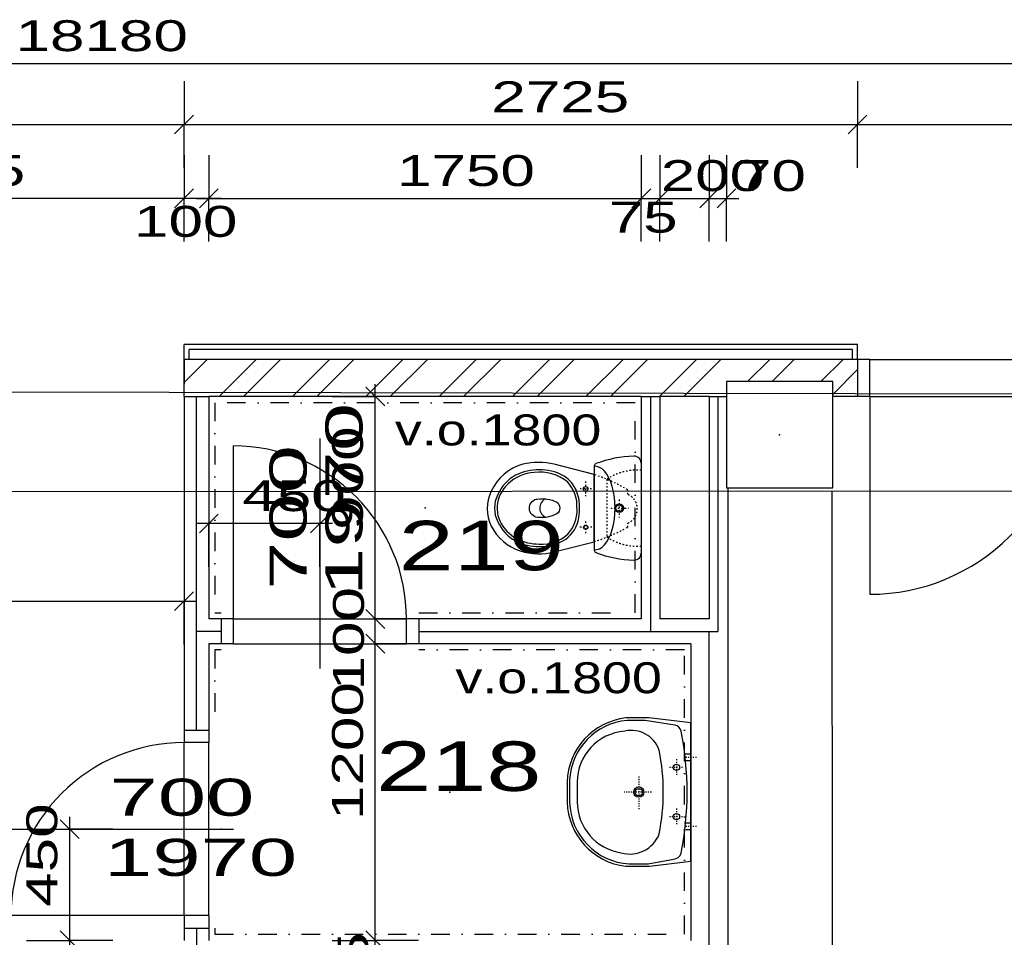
# Model space of a CAD drawing. Extents: x -196363 to 396902, y -489949 to -260582.
# Tile 233 of 256: x 267038 to 271022, y -382471 to -378760. Entities that reach past the tile are written whole.
import ezdxf

# ---------------------------------------------------------------- set-up
doc = ezdxf.new("R2010")
doc.units = 0
doc.header["$MEASUREMENT"] = 0
doc.linetypes.add('DASHED1', pattern=[1, 0.3, -0.4, 0.3])
doc.linetypes.add('DOTDASH', pattern=[1, 0.3, -0.2, 0, -0.2, 0.3])
for name, color, linetype in [('dvere', 1, 'Continuous'), ('koty', 1, 'Continuous'), ('navrh', 2, 'Continuous'), ('noszdiv', 1, 'Continuous'), ('obklady', 14, 'Continuous'), ('popdver', 6, 'Continuous'), ('srafy', 8, 'Continuous'), ('zarpred', 5, 'Continuous')]:
    doc.layers.add(name, color=color, linetype=linetype)
doc.styles.add('SPIRITTXTSTYLE1', font='ROMAN')
doc.styles.add('SPIRITTXTSTYLE2', font='txt')
doc.linetypes.add('CERCH2', pattern='A,0,-1,[17,dur+dsp vaclavov.shx,S=0.003401,R=0,X=-1,Y=0],0', length=1)
doc.linetypes.add('TEPIZL3', pattern='A,0,-1,[9,dur+dsp vaclavov.shx,S=0.005714,R=0,X=-1,Y=0],0', length=1)
doc.dimstyles.new('SPIRITSTYLE26', dxfattribs={"dimtxt": 125, "dimasz": 12.7, "dimexe": 175, "dimexo": -175, "dimgap": 50, "dimtad": 1, "dimdec": 3, "dimzin": 0, "dimdsep": 46, "dimlunit": 7, "dimtxsty": 'SPIRITTXTSTYLE1', "dimblk1": '_TICKMARKS26', "dimblk2": '_TICKMARKS26', "dimsah": 1, "dimcen": 0.09, "dimdle": 50, "dimclrd": 1, "dimclre": 1, "dimclrt": 1, "dimadec": 0, "dimazin": 0, "dimtfac": 1, "dimtdec": 4, "dimtofl": 0, "dimtmove": 1, "dimatfit": 0, "dimfxl": 0, "dimtolj": 1, "dimtzin": 0, "dimarcsym": 0})
doc.dimstyles.new('SPIRITSTYLE678', dxfattribs={"dimtxt": 125, "dimasz": 12.7, "dimexe": 175, "dimexo": 626.290649, "dimgap": 50, "dimtad": 1, "dimdec": 3, "dimzin": 0, "dimdsep": 46, "dimlunit": 7, "dimtxsty": 'SPIRITTXTSTYLE1', "dimblk1": '_TICKMARKS678', "dimblk2": '_TICKMARKS678', "dimsah": 1, "dimcen": 0.09, "dimdle": 50, "dimclrd": 1, "dimclre": 1, "dimclrt": 1, "dimadec": 0, "dimazin": 0, "dimtfac": 1, "dimtdec": 4, "dimtofl": 0, "dimtmove": 1, "dimatfit": 0, "dimfxl": 0, "dimtolj": 1, "dimtzin": 0, "dimarcsym": 0})
doc.dimstyles.new('SPIRITSTYLE679', dxfattribs={"dimtxt": 125, "dimasz": 12.7, "dimexe": 175, "dimexo": 776.135742, "dimgap": 50, "dimtad": 1, "dimdec": 3, "dimzin": 0, "dimdsep": 46, "dimlunit": 7, "dimtxsty": 'SPIRITTXTSTYLE1', "dimblk1": '_TICKMARKS679', "dimblk2": '_TICKMARKS679', "dimsah": 1, "dimcen": 0.09, "dimdle": 50, "dimclrd": 1, "dimclre": 1, "dimclrt": 1, "dimadec": 0, "dimazin": 0, "dimtfac": 1, "dimtdec": 4, "dimtofl": 0, "dimtmove": 1, "dimatfit": 0, "dimfxl": 0, "dimtolj": 1, "dimtzin": 0, "dimarcsym": 0})
doc.dimstyles.new('SPIRITSTYLE681', dxfattribs={"dimtxt": 125, "dimasz": 12.7, "dimexe": 175, "dimexo": 714.892944, "dimgap": 50, "dimtad": 1, "dimdec": 3, "dimzin": 0, "dimdsep": 46, "dimlunit": 7, "dimtxsty": 'SPIRITTXTSTYLE1', "dimblk1": '_TICKMARKS681', "dimblk2": '_TICKMARKS681', "dimsah": 1, "dimcen": 0.09, "dimdle": 50, "dimclrd": 1, "dimclre": 1, "dimclrt": 1, "dimadec": 0, "dimazin": 0, "dimtfac": 1, "dimtdec": 4, "dimtofl": 0, "dimtmove": 1, "dimatfit": 0, "dimfxl": 0, "dimtolj": 1, "dimtzin": 0, "dimarcsym": 0})
doc.dimstyles.new('SPIRITSTYLE683', dxfattribs={"dimtxt": 125, "dimasz": 12.7, "dimexe": 175, "dimexo": 251.888672, "dimgap": 50, "dimtad": 1, "dimdec": 3, "dimzin": 0, "dimdsep": 46, "dimlunit": 7, "dimtxsty": 'SPIRITTXTSTYLE1', "dimblk1": '_TICKMARKS683', "dimblk2": '_TICKMARKS683', "dimsah": 1, "dimcen": 0.09, "dimdle": 50, "dimclrd": 1, "dimclre": 1, "dimclrt": 1, "dimadec": 0, "dimazin": 0, "dimtfac": 1, "dimtdec": 4, "dimtofl": 0, "dimtmove": 1, "dimatfit": 0, "dimfxl": 0, "dimtolj": 1, "dimtzin": 0, "dimarcsym": 0})
doc.dimstyles.new('SPIRITSTYLE708', dxfattribs={"dimtxt": 125, "dimasz": 12.7, "dimexe": 175, "dimexo": -31.926563, "dimgap": 50, "dimtad": 1, "dimdec": 3, "dimzin": 0, "dimdsep": 46, "dimlunit": 7, "dimtxsty": 'SPIRITTXTSTYLE1', "dimblk1": '_TICKMARKS708', "dimblk2": '_TICKMARKS708', "dimsah": 1, "dimcen": 0.09, "dimdle": 50, "dimclrd": 1, "dimclre": 1, "dimclrt": 1, "dimadec": 0, "dimazin": 0, "dimtfac": 1, "dimtdec": 4, "dimtofl": 0, "dimtmove": 1, "dimatfit": 0, "dimfxl": 0, "dimtolj": 1, "dimtzin": 0, "dimarcsym": 0})
doc.dimstyles.new('SPIRITSTYLE709', dxfattribs={"dimtxt": 125, "dimasz": 12.7, "dimexe": 175, "dimexo": 169.388275, "dimgap": 50, "dimtad": 1, "dimdec": 3, "dimzin": 0, "dimdsep": 46, "dimlunit": 7, "dimtxsty": 'SPIRITTXTSTYLE1', "dimblk1": '_TICKMARKS709', "dimblk2": '_TICKMARKS709', "dimsah": 1, "dimcen": 0.09, "dimdle": 50, "dimclrd": 1, "dimclre": 1, "dimclrt": 1, "dimadec": 0, "dimazin": 0, "dimtfac": 1, "dimtdec": 4, "dimtofl": 0, "dimtmove": 1, "dimatfit": 0, "dimfxl": 0, "dimtolj": 1, "dimtzin": 0, "dimarcsym": 0})

# ---------------------------------------------------------------- blocks, each defined once
blk = doc.blocks.new('_TICKMARKS26')
at = {"color": 1, "linetype": 'Continuous'}
blk.add_line((-3, -3), (3, 3), dxfattribs=at)
blk = doc.blocks.new('*D1619')
at = {"color": 1, "linetype": 'Continuous', "ltscale": 300}
for p, q in [((268476.59375, -382658.59375, 1723.80005), (268476.59375, -382433.59375, 1723.80005)), ((268301.59375, -382483.59375, 1723.80005), (268476.59375, -382483.59375, 1723.80005)), ((268651.59375, -382483.59375, 1723.80005), (268476.59375, -382483.59375, 1723.80005)), ((268301.59375, -382608.59375, 1723.80005), (268476.59375, -382608.59375, 1723.80005)), ((268651.59375, -382608.59375, 1723.80005), (268476.59375, -382608.59375, 1723.80005))]:
    blk.add_line(p, q, dxfattribs=at)
at = {"color": 1, "linetype": 'Continuous', "ltscale": 300, "xscale": 12.69999980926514, "yscale": 12.69999980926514, "zscale": 12.69999980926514}
for p, rotation in [((268476.59375, -382483.59375, 1723.80005), 90.00000250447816), ((268476.59375, -382608.59375, 1723.80005), 270.0000006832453)]:
    blk.add_blockref('_TICKMARKS26', p, dxfattribs=dict(at, rotation=rotation))
at = {"color": 1, "linetype": 'Continuous', "ltscale": 300, "style": 'SPIRITTXTSTYLE1', "width": 1.5}
blk.add_text('125', height=125, rotation=90.0000025, dxfattribs=at).set_placement((268449.0625, -382868.375, 1723.80005))
blk = doc.blocks.new('*D1620')
at = {"color": 1, "linetype": 'Continuous', "ltscale": 300}
for p, q in [((268476.59375, -382533.59375, 1723.80005), (268476.59375, -381233.625, 1723.80005)), ((268301.59375, -381283.625, 1723.80005), (268476.59375, -381283.625, 1723.80005)), ((268651.59375, -381283.625, 1723.80005), (268476.59375, -381283.625, 1723.80005)), ((268301.59375, -382483.59375, 1723.80005), (268476.59375, -382483.59375, 1723.80005)), ((268651.59375, -382483.59375, 1723.80005), (268476.59375, -382483.59375, 1723.80005))]:
    blk.add_line(p, q, dxfattribs=at)
at = {"color": 1, "linetype": 'Continuous', "ltscale": 300, "xscale": 12.69999980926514, "yscale": 12.69999980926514, "zscale": 12.69999980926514}
for p, rotation in [((268476.59375, -381283.625, 1723.80005), 90.00000250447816), ((268476.59375, -382483.59375, 1723.80005), 270.0000006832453)]:
    blk.add_blockref('_TICKMARKS26', p, dxfattribs=dict(at, rotation=rotation))
at = {"color": 1, "linetype": 'Continuous', "ltscale": 300, "style": 'SPIRITTXTSTYLE1', "width": 1.5}
blk.add_text('1200', height=125, rotation=90.0000025, dxfattribs=at).set_placement((268426.59375, -381996.6875, 1723.80005))
blk = doc.blocks.new('*D1621')
at = {"color": 1, "linetype": 'Continuous', "ltscale": 300}
for p, q in [((268476.59375, -381333.625, 1723.80005), (268476.59375, -381133.625, 1723.80005)), ((268301.59375, -381183.625, 1723.80005), (268476.59375, -381183.625, 1723.80005)), ((268651.59375, -381183.625, 1723.80005), (268476.59375, -381183.625, 1723.80005)), ((268301.59375, -381283.625, 1723.80005), (268476.59375, -381283.625, 1723.80005)), ((268651.59375, -381283.625, 1723.80005), (268476.59375, -381283.625, 1723.80005))]:
    blk.add_line(p, q, dxfattribs=at)
at = {"color": 1, "linetype": 'Continuous', "ltscale": 300, "xscale": 12.69999980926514, "yscale": 12.69999980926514, "zscale": 12.69999980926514}
for p, rotation in [((268476.59375, -381183.625, 1723.80005), 90.00000250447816), ((268476.59375, -381283.625, 1723.80005), 270.0000006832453)]:
    blk.add_blockref('_TICKMARKS26', p, dxfattribs=dict(at, rotation=rotation))
at = {"color": 1, "linetype": 'Continuous', "ltscale": 300, "style": 'SPIRITTXTSTYLE1', "width": 1.5}
blk.add_text('100', height=125, rotation=90.0000025, dxfattribs=at).set_placement((268430.6875, -381472.6875, 1723.80005))
blk = doc.blocks.new('*D1622')
at = {"color": 1, "linetype": 'Continuous', "ltscale": 300}
for p, q in [((268476.59375, -381233.625, 1723.80005), (268476.59375, -380233.625, 1723.80005)), ((268301.59375, -380283.65625, 1723.80005), (268476.59375, -380283.65625, 1723.80005)), ((268651.59375, -380283.65625, 1723.80005), (268476.59375, -380283.65625, 1723.80005)), ((268301.59375, -381183.625, 1723.80005), (268476.59375, -381183.625, 1723.80005)), ((268651.59375, -381183.625, 1723.80005), (268476.59375, -381183.625, 1723.80005))]:
    blk.add_line(p, q, dxfattribs=at)
at = {"color": 1, "linetype": 'Continuous', "ltscale": 300, "xscale": 12.69999980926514, "yscale": 12.69999980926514, "zscale": 12.69999980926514}
for p, rotation in [((268476.59375, -380283.65625, 1723.80005), 90.00000250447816), ((268476.59375, -381183.625, 1723.80005), 270.0000006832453)]:
    blk.add_blockref('_TICKMARKS26', p, dxfattribs=dict(at, rotation=rotation))
at = {"color": 1, "linetype": 'Continuous', "ltscale": 300, "style": 'SPIRITTXTSTYLE1', "width": 1.5}
blk.add_text('900', height=125, rotation=90.0000025, dxfattribs=at).set_placement((268426.59375, -380822.9375, 1723.80005))
blk = doc.blocks.new('_TICKMARKS678')
at = {"color": 1, "linetype": 'Continuous'}
blk.add_line((-3, -3), (3, 3), dxfattribs=at)
blk = doc.blocks.new('*D1623')
at = {"color": 1, "linetype": 'Continuous', "ltscale": 300}
for p, q in [((267702.71875, -379307.34375, 1723.80005), (267702.71875, -379482.34375, 1723.80005)), ((267802.75, -379307.34375, 1723.80005), (267802.75, -379482.34375, 1723.80005)), ((267852.75, -379482.34375, 1723.80005), (267652.71875, -379482.34375, 1723.80005)), ((267702.71875, -379657.34375, 1723.80005), (267702.71875, -379482.34375, 1723.80005)), ((267802.75, -379657.34375, 1723.80005), (267802.75, -379482.34375, 1723.80005))]:
    blk.add_line(p, q, dxfattribs=at)
at = {"color": 1, "linetype": 'Continuous', "ltscale": 300, "xscale": 12.69999980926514, "yscale": 12.69999980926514, "zscale": 12.69999980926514}
for p, rotation in [((267702.71875, -379482.34375, 1723.80005), 180.0000050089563), ((267802.75, -379482.34375, 1723.80005), 360.0000100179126)]:
    blk.add_blockref('_TICKMARKS678', p, dxfattribs=dict(at, rotation=rotation))
at = {"color": 1, "linetype": 'Continuous', "ltscale": 300, "style": 'SPIRITTXTSTYLE1', "width": 1.5}
blk.add_text('100', height=125, rotation=360.00001002, dxfattribs=at).set_placement((267500.3125, -379637.84375, 1723.80005))
blk = doc.blocks.new('*D1624')
at = {"color": 1, "linetype": 'Continuous', "ltscale": 300}
for p, q in [((267802.75, -379307.34375, 1723.80005), (267802.75, -379482.34375, 1723.80005)), ((269552.75, -379307.34375, 1723.80005), (269552.75, -379482.34375, 1723.80005)), ((267752.75, -379482.34375, 1723.80005), (269602.75, -379482.34375, 1723.80005)), ((267802.75, -379657.34375, 1723.80005), (267802.75, -379482.34375, 1723.80005)), ((269552.75, -379657.34375, 1723.80005), (269552.75, -379482.34375, 1723.80005))]:
    blk.add_line(p, q, dxfattribs=at)
at = {"color": 1, "linetype": 'Continuous', "ltscale": 300, "xscale": 12.69999980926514, "yscale": 12.69999980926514, "zscale": 12.69999980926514, "rotation": 180.0000050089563}
blk.add_blockref('_TICKMARKS678', (267802.75, -379482.34375, 1723.80005), dxfattribs=at)
at = {"color": 1, "linetype": 'Continuous', "ltscale": 300, "xscale": 12.69999980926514, "yscale": 12.69999980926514, "zscale": 12.69999980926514}
blk.add_blockref('_TICKMARKS678', (269552.75, -379482.34375, 1723.80005), dxfattribs=at)
at = {"color": 1, "linetype": 'Continuous', "ltscale": 300, "style": 'SPIRITTXTSTYLE1', "width": 1.5}
blk.add_text('1750', height=125, dxfattribs=at).set_placement((268564.65625, -379432.375, 1723.80005))
blk = doc.blocks.new('*D1625')
at = {"color": 1, "linetype": 'Continuous', "ltscale": 300}
for p, q in [((269552.75, -379307.34375, 1723.80005), (269552.75, -379482.34375, 1723.80005)), ((269627.75, -379307.34375, 1723.80005), (269627.75, -379482.34375, 1723.80005)), ((269502.71875, -379482.34375, 1723.80005), (269677.75, -379482.34375, 1723.80005)), ((269552.75, -379657.34375, 1723.80005), (269552.75, -379482.34375, 1723.80005)), ((269627.75, -379657.34375, 1723.80005), (269627.75, -379482.34375, 1723.80005))]:
    blk.add_line(p, q, dxfattribs=at)
at = {"color": 1, "linetype": 'Continuous', "ltscale": 300, "xscale": 12.69999980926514, "yscale": 12.69999980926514, "zscale": 12.69999980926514, "rotation": 180.0000050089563}
blk.add_blockref('_TICKMARKS678', (269552.75, -379482.34375, 1723.80005), dxfattribs=at)
at = {"color": 1, "linetype": 'Continuous', "ltscale": 300, "xscale": 12.69999980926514, "yscale": 12.69999980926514, "zscale": 12.69999980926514}
blk.add_blockref('_TICKMARKS678', (269627.75, -379482.34375, 1723.80005), dxfattribs=at)
at = {"color": 1, "linetype": 'Continuous', "ltscale": 300, "style": 'SPIRITTXTSTYLE1', "width": 1.5}
blk.add_text('75', height=125, dxfattribs=at).set_placement((269421.0625, -379620.9375, 1723.80005))
blk = doc.blocks.new('*D1626')
at = {"color": 1, "linetype": 'Continuous', "ltscale": 300}
for p, q in [((269627.75, -379307.34375, 1723.80005), (269627.75, -379482.34375, 1723.80005)), ((269827.75, -379307.34375, 1723.80005), (269827.75, -379482.34375, 1723.80005)), ((269577.75, -379482.34375, 1723.80005), (269877.75, -379482.34375, 1723.80005)), ((269627.75, -379657.34375, 1723.80005), (269627.75, -379482.34375, 1723.80005)), ((269827.75, -379657.34375, 1723.80005), (269827.75, -379482.34375, 1723.80005))]:
    blk.add_line(p, q, dxfattribs=at)
at = {"color": 1, "linetype": 'Continuous', "ltscale": 300, "xscale": 12.69999980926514, "yscale": 12.69999980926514, "zscale": 12.69999980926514, "rotation": 180.0000050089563}
blk.add_blockref('_TICKMARKS678', (269627.75, -379482.34375, 1723.80005), dxfattribs=at)
at = {"color": 1, "linetype": 'Continuous', "ltscale": 300, "xscale": 12.69999980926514, "yscale": 12.69999980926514, "zscale": 12.69999980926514}
blk.add_blockref('_TICKMARKS678', (269827.75, -379482.34375, 1723.80005), dxfattribs=at)
at = {"color": 1, "linetype": 'Continuous', "ltscale": 300, "style": 'SPIRITTXTSTYLE1', "width": 1.5}
blk.add_text('200', height=125, dxfattribs=at).set_placement((269631.6875, -379452.75, 1723.80005))
blk = doc.blocks.new('*D1627')
at = {"color": 1, "linetype": 'Continuous', "ltscale": 300}
for p, q in [((269827.75, -379307.34375, 1723.80005), (269827.75, -379482.34375, 1723.80005)), ((269897.78125, -379307.34375, 1723.80005), (269897.78125, -379482.34375, 1723.80005)), ((269777.75, -379482.34375, 1723.80005), (269947.78125, -379482.34375, 1723.80005)), ((269827.75, -379657.34375, 1723.80005), (269827.75, -379482.34375, 1723.80005)), ((269897.78125, -379657.34375, 1723.80005), (269897.78125, -379482.34375, 1723.80005))]:
    blk.add_line(p, q, dxfattribs=at)
at = {"color": 1, "linetype": 'Continuous', "ltscale": 300, "xscale": 12.69999980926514, "yscale": 12.69999980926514, "zscale": 12.69999980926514, "rotation": 180.0000050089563}
blk.add_blockref('_TICKMARKS678', (269827.75, -379482.34375, 1723.80005), dxfattribs=at)
at = {"color": 1, "linetype": 'Continuous', "ltscale": 300, "xscale": 12.69999980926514, "yscale": 12.69999980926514, "zscale": 12.69999980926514}
blk.add_blockref('_TICKMARKS678', (269897.78125, -379482.34375, 1723.80005), dxfattribs=at)
at = {"color": 1, "linetype": 'Continuous', "ltscale": 300, "style": 'SPIRITTXTSTYLE1', "width": 1.5}
blk.add_text('70', height=125, dxfattribs=at).set_placement((269940.25, -379452.75, 1723.80005))
blk = doc.blocks.new('*D1628')
at = {"color": 1, "linetype": 'Continuous', "ltscale": 300}
for p, q in [((263582.75, -380936.28125, 1723.80005), (263582.75, -381111.28125, 1723.80005)), ((267702.71875, -380936.28125, 1723.80005), (267702.71875, -381111.28125, 1723.80005)), ((263532.75, -381111.28125, 1723.80005), (267752.75, -381111.28125, 1723.80005)), ((263582.75, -381286.28125, 1723.80005), (263582.75, -381111.28125, 1723.80005)), ((267702.71875, -381286.28125, 1723.80005), (267702.71875, -381111.28125, 1723.80005))]:
    blk.add_line(p, q, dxfattribs=at)
at = {"color": 1, "linetype": 'Continuous', "ltscale": 300, "xscale": 12.69999980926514, "yscale": 12.69999980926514, "zscale": 12.69999980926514, "rotation": 180.0000050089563}
blk.add_blockref('_TICKMARKS26', (263582.75, -381111.28125, 1723.80005), dxfattribs=at)
at = {"color": 1, "linetype": 'Continuous', "ltscale": 300, "xscale": 12.69999980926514, "yscale": 12.69999980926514, "zscale": 12.69999980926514}
blk.add_blockref('_TICKMARKS26', (267702.71875, -381111.28125, 1723.80005), dxfattribs=at)
at = {"color": 1, "linetype": 'Continuous', "ltscale": 300, "style": 'SPIRITTXTSTYLE1', "width": 1.5}
blk.add_text('4120', height=125, dxfattribs=at).set_placement((265529.65625, -381061.28125, 1723.80005))
blk = doc.blocks.new('_TICKMARKS679')
at = {"color": 1, "linetype": 'Continuous'}
blk.add_line((-3, -3), (3, 3), dxfattribs=at)
blk = doc.blocks.new('*D1629')
at = {"color": 1, "linetype": 'Continuous', "ltscale": 300}
for p, q in [((265527.78125, -379307.34375, 1723.80005), (265527.78125, -379482.34375, 1723.80005)), ((267702.71875, -379307.34375, 1723.80005), (267702.71875, -379482.34375, 1723.80005)), ((267752.75, -379482.34375, 1723.80005), (265477.78125, -379482.34375, 1723.80005)), ((265527.78125, -379657.34375, 1723.80005), (265527.78125, -379482.34375, 1723.80005)), ((267702.71875, -379657.34375, 1723.80005), (267702.71875, -379482.34375, 1723.80005))]:
    blk.add_line(p, q, dxfattribs=at)
at = {"color": 1, "linetype": 'Continuous', "ltscale": 300, "xscale": 12.69999980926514, "yscale": 12.69999980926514, "zscale": 12.69999980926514}
for p, rotation in [((265527.78125, -379482.34375, 1723.80005), 180.0000050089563), ((267702.71875, -379482.34375, 1723.80005), 360.0000100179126)]:
    blk.add_blockref('_TICKMARKS679', p, dxfattribs=dict(at, rotation=rotation))
at = {"color": 1, "linetype": 'Continuous', "ltscale": 300, "style": 'SPIRITTXTSTYLE1', "width": 1.5}
blk.add_text('2175', height=125, rotation=360.00001002, dxfattribs=at).set_placement((266502.1875, -379432.375, 1723.80005))
blk = doc.blocks.new('_TICKMARKS681')
at = {"color": 1, "linetype": 'Continuous'}
blk.add_line((-3, -3), (3, 3), dxfattribs=at)
blk = doc.blocks.new('*D1632')
at = {"color": 1, "linetype": 'Continuous', "ltscale": 300}
for p, q in [((263582.75, -379008.78125, 1723.80005), (263582.75, -379183.78125, 1723.80005)), ((267702.71875, -379008.78125, 1723.80005), (267702.71875, -379183.78125, 1723.80005)), ((263532.75, -379183.78125, 1723.80005), (267752.75, -379183.78125, 1723.80005)), ((263582.75, -379358.78125, 1723.80005), (263582.75, -379183.78125, 1723.80005)), ((267702.71875, -379358.78125, 1723.80005), (267702.71875, -379183.78125, 1723.80005))]:
    blk.add_line(p, q, dxfattribs=at)
at = {"color": 1, "linetype": 'Continuous', "ltscale": 300, "xscale": 12.69999980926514, "yscale": 12.69999980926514, "zscale": 12.69999980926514, "rotation": 180.0000050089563}
blk.add_blockref('_TICKMARKS681', (263582.75, -379183.78125, 1723.80005), dxfattribs=at)
at = {"color": 1, "linetype": 'Continuous', "ltscale": 300, "xscale": 12.69999980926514, "yscale": 12.69999980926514, "zscale": 12.69999980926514}
blk.add_blockref('_TICKMARKS681', (267702.71875, -379183.78125, 1723.80005), dxfattribs=at)
at = {"color": 1, "linetype": 'Continuous', "ltscale": 300, "style": 'SPIRITTXTSTYLE1', "width": 1.5}
blk.add_text('4120', height=125, dxfattribs=at).set_placement((265529.65625, -379133.78125, 1723.80005))
blk = doc.blocks.new('_TICKMARKS683')
at = {"color": 1, "linetype": 'Continuous'}
blk.add_line((-3, -3), (3, 3), dxfattribs=at)
blk = doc.blocks.new('*D1637')
at = {"color": 1, "linetype": 'Continuous', "ltscale": 300}
for p, q in [((258067.71875, -378761.8125, 1723.80005), (258067.71875, -378936.8125, 1723.80005)), ((276247.75, -378761.8125, 1723.80005), (276247.75, -378936.8125, 1723.80005)), ((258017.71875, -378936.8125, 1723.80005), (276297.75, -378936.8125, 1723.80005)), ((258067.71875, -379111.78125, 1723.80005), (258067.71875, -378936.8125, 1723.80005)), ((276247.75, -379111.78125, 1723.80005), (276247.75, -378936.8125, 1723.80005))]:
    blk.add_line(p, q, dxfattribs=at)
at = {"color": 1, "linetype": 'Continuous', "ltscale": 300, "xscale": 12.69999980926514, "yscale": 12.69999980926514, "zscale": 12.69999980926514, "rotation": 180.0000050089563}
blk.add_blockref('_TICKMARKS683', (258067.71875, -378936.8125, 1723.80005), dxfattribs=at)
at = {"color": 1, "linetype": 'Continuous', "ltscale": 300, "xscale": 12.69999980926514, "yscale": 12.69999980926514, "zscale": 12.69999980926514}
blk.add_blockref('_TICKMARKS683', (276247.75, -378936.8125, 1723.80005), dxfattribs=at)
at = {"color": 1, "linetype": 'Continuous', "ltscale": 300, "style": 'SPIRITTXTSTYLE1', "width": 1.5}
blk.add_text('18180', height=125, dxfattribs=at).set_placement((267020.84375, -378886.8125, 1723.80005))
blk = doc.blocks.new('*D1638')
at = {"color": 1, "linetype": 'Continuous', "ltscale": 300}
for p, q in [((267702.71875, -379008.78125, 1723.80005), (267702.71875, -379183.78125, 1723.80005)), ((270427.78125, -379008.78125, 1723.80005), (270427.78125, -379183.78125, 1723.80005)), ((267652.71875, -379183.78125, 1723.80005), (270477.78125, -379183.78125, 1723.80005)), ((267702.71875, -379358.78125, 1723.80005), (267702.71875, -379183.78125, 1723.80005)), ((270427.78125, -379358.78125, 1723.80005), (270427.78125, -379183.78125, 1723.80005))]:
    blk.add_line(p, q, dxfattribs=at)
at = {"color": 1, "linetype": 'Continuous', "ltscale": 300, "xscale": 12.69999980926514, "yscale": 12.69999980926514, "zscale": 12.69999980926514, "rotation": 180.0000050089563}
blk.add_blockref('_TICKMARKS681', (267702.71875, -379183.78125, 1723.80005), dxfattribs=at)
at = {"color": 1, "linetype": 'Continuous', "ltscale": 300, "xscale": 12.69999980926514, "yscale": 12.69999980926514, "zscale": 12.69999980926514}
blk.add_blockref('_TICKMARKS681', (270427.78125, -379183.78125, 1723.80005), dxfattribs=at)
at = {"color": 1, "linetype": 'Continuous', "ltscale": 300, "style": 'SPIRITTXTSTYLE1', "width": 1.5}
blk.add_text('2725', height=125, dxfattribs=at).set_placement((268946.21875, -379133.78125, 1723.80005))
blk = doc.blocks.new('*D1639')
at = {"color": 1, "linetype": 'Continuous', "ltscale": 300}
for p, q in [((270427.78125, -379008.78125, 1723.80005), (270427.78125, -379183.78125, 1723.80005)), ((272127.78125, -379008.78125, 1723.80005), (272127.78125, -379183.78125, 1723.80005)), ((270377.78125, -379183.78125, 1723.80005), (272177.78125, -379183.78125, 1723.80005)), ((270427.78125, -379358.78125, 1723.80005), (270427.78125, -379183.78125, 1723.80005)), ((272127.78125, -379358.78125, 1723.80005), (272127.78125, -379183.78125, 1723.80005))]:
    blk.add_line(p, q, dxfattribs=at)
at = {"color": 1, "linetype": 'Continuous', "ltscale": 300, "xscale": 12.69999980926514, "yscale": 12.69999980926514, "zscale": 12.69999980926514, "rotation": 180.0000050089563}
blk.add_blockref('_TICKMARKS681', (270427.78125, -379183.78125, 1723.80005), dxfattribs=at)
at = {"color": 1, "linetype": 'Continuous', "ltscale": 300, "xscale": 12.69999980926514, "yscale": 12.69999980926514, "zscale": 12.69999980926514}
blk.add_blockref('_TICKMARKS681', (272127.78125, -379183.78125, 1723.80005), dxfattribs=at)
at = {"color": 1, "linetype": 'Continuous', "ltscale": 300, "style": 'SPIRITTXTSTYLE1', "width": 1.5}
blk.add_text('1700', height=125, dxfattribs=at).set_placement((271164.6875, -379133.78125, 1723.80005))
blk = doc.blocks.new('_TICKMARKS708')
at = {"color": 1, "linetype": 'Continuous'}
blk.add_line((-3, -3), (3, 3), dxfattribs=at)
blk = doc.blocks.new('*D1685')
at = {"color": 1, "linetype": 'Continuous', "ltscale": 300}
for p, q in [((267239.5625, -381983.59375, 1723.80005), (267239.5625, -382533.59375, 1723.80005)), ((267064.59375, -382033.625, 1723.80005), (267239.5625, -382033.625, 1723.80005)), ((267414.5625, -382033.625, 1723.80005), (267239.5625, -382033.625, 1723.80005)), ((267064.59375, -382483.59375, 1723.80005), (267239.5625, -382483.59375, 1723.80005)), ((267414.5625, -382483.59375, 1723.80005), (267239.5625, -382483.59375, 1723.80005))]:
    blk.add_line(p, q, dxfattribs=at)
at = {"color": 1, "linetype": 'Continuous', "ltscale": 300, "xscale": 12.69999980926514, "yscale": 12.69999980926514, "zscale": 12.69999980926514}
for p, rotation in [((267239.5625, -382033.625, 1723.80005), 90.00000250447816), ((267239.5625, -382483.59375, 1723.80005), -90.00000250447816)]:
    blk.add_blockref('_TICKMARKS708', p, dxfattribs=dict(at, rotation=rotation))
at = {"color": 1, "linetype": 'Continuous', "ltscale": 300, "style": 'SPIRITTXTSTYLE1', "width": 1.5}
blk.add_text('450', height=125, rotation=450.00001935, dxfattribs=at).set_placement((267189.59375, -382347.875, 1723.80005))
blk = doc.blocks.new('_TICKMARKS709')
at = {"color": 1, "linetype": 'Continuous'}
blk.add_line((-3, -3), (3, 3), dxfattribs=at)
blk = doc.blocks.new('*D1686')
at = {"color": 1, "linetype": 'Continuous', "ltscale": 300}
for p, q in [((267802.75, -380622.375, 1723.8), (267802.75, -380797.375, 1723.8)), ((268252.75, -380622.375, 1723.8), (268252.75, -380797.375, 1723.8)), ((268302.75, -380797.375, 1723.8), (267752.75, -380797.375, 1723.8)), ((267802.75, -380972.375, 1723.8), (267802.75, -380797.375, 1723.8)), ((268252.75, -380972.375, 1723.8), (268252.75, -380797.375, 1723.8))]:
    blk.add_line(p, q, dxfattribs=at)
at = {"color": 1, "linetype": 'Continuous', "ltscale": 300, "xscale": 12.69999980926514, "yscale": 12.69999980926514, "zscale": 12.69999980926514}
for p, rotation in [((267802.75, -380797.375, 1723.8), 180.0000050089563), ((268252.75, -380797.375, 1723.8), 360.0000100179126)]:
    blk.add_blockref('_TICKMARKS709', p, dxfattribs=dict(at, rotation=rotation))
at = {"color": 1, "linetype": 'Continuous', "ltscale": 300, "style": 'SPIRITTXTSTYLE1', "width": 1.5}
blk.add_text('450', height=125, rotation=360.00001, dxfattribs=at).set_placement((267938.4375, -380747.375, 1723.8))

msp = doc.modelspace()

# ---------------------------------------------------------------- hatches: boundary and pattern name
at = {"layer": 'srafy', "linetype": 'Continuous', "ltscale": 300}
h = msp.add_hatch(dxfattribs=at)
h.set_pattern_fill('ZdivKER', color=8, scale=5.55625, style=0, pattern_type=2)
h.set_pattern_definition([(45, (583704.19, -258948.73), (-148.49243, 148.49243), []), (45, (583803.19, -258948.73), (-148.49243, 148.49243), [])])
h.paths.add_polyline_path([(267702.71875, -380133.65625), (267702.71875, -380283.65625), (269897.78125, -380283.65625), (269897.78125, -380223.625), (270327.78125, -380223.625), (270327.78125, -380283.65625), (270427.78125, -380283.65625), (270427.78125, -380133.65625)], flags=0)

# ---------------------------------------------------------------- linework, layer by layer
at = {"layer": 'dvere', "color": 7, "linetype": 'Continuous', "ltscale": 300}
for p, q in [((270427.78125, -380073.65625, 900), (267702.71875, -380073.65625, 900)), ((267702.71875, -380133.65625, 900), (267702.71875, -380073.65625, 900)), ((270407.78125, -380093.65625, 900), (267722.71875, -380093.65625, 900)), ((267722.71875, -380133.65625, 900), (267722.71875, -380093.65625, 900)), ((270407.78125, -380133.65625, 900), (270407.78125, -380093.65625, 900)), ((270427.78125, -380133.65625, 900), (270427.78125, -380073.65625, 900)), ((270477.78125, -380283.65625, 900), (270477.78125, -381083.65625, 900)), ((267902.71875, -381183.625, 900), (267902.71875, -380483.625, 900)), ((267702.71875, -382383.59375, 900), (267002.75, -382383.59375, 900))]:
    msp.add_line(p, q, dxfattribs=at)
at = {"layer": 'dvere', "color": 1, "linetype": 'Continuous', "ltscale": 304.799988}
for p, q in [((270427.78125, -380133.65625), (270427.78125, -380283.65625)), ((267852.71875, -381183.625), (267852.71875, -381283.625)), ((268652.71875, -381183.625), (268652.71875, -381283.625)), ((267702.71875, -381633.625), (267802.71875, -381633.625)), ((267702.71875, -382433.625), (267802.71875, -382433.625))]:
    msp.add_line(p, q, dxfattribs=at)
at = {"layer": 'dvere', "color": 1, "linetype": 'Continuous', "ltscale": 600}
for p, q in [((270477.78125, -380133.65625), (272077.78125, -380133.65625)), ((270477.78125, -380283.65625), (272077.78125, -380283.65625))]:
    msp.add_line(p, q, dxfattribs=at)
at = {"layer": 'dvere', "color": 1, "linetype": 'Continuous', "ltscale": 300}
for p, q in [((267902.71875, -381183.625), (268602.71875, -381183.625)), ((267902.71875, -381283.625), (268602.71875, -381283.625)), ((267702.71875, -382383.59375), (267702.71875, -381683.625)), ((267802.71875, -382383.59375), (267802.71875, -381683.625))]:
    msp.add_line(p, q, dxfattribs=at)
at = {"layer": 'dvere', "color": 7, "linetype": 'Continuous', "ltscale": 300}
for centre, radius, start, end in [((270477.78125, -380283.65625, 900), 800.00073, 270.00000068, 360.00001002), ((267902.71875, -381183.625, 900), 700.01306, 0, 90.0000025), ((267702.71875, -382383.59375, 900), 699.987, 90.0000025, 180.00204041)]:
    msp.add_arc(centre, radius, start, end, dxfattribs=at)
for p in [(268252.75, -381183.625, 900), (267852.71875, -382033.625, 900)]:
    msp.add_point(p, dxfattribs=at)
at = {"layer": 'dvere', "color": 15, "linetype": 'Continuous', "ltscale": 250}
for p in [(268252.71875, -381283.625), (267802.71875, -382033.625)]:
    msp.add_point(p, dxfattribs=at)
at = {"layer": 'navrh', "color": 2, "linetype": 'Continuous', "ltscale": 300}
for p, q in [((270477.78125, -380133.65625, 900), (267702.71875, -380133.65625, 900)), ((267702.71875, -380133.65625, 900), (267702.71875, -380233.65625, 900)), ((267702.71875, -380283.65625, 900), (267702.71875, -380133.65625, 900)), ((270477.78125, -380283.65625, 900), (270477.78125, -380133.65625, 900)), ((267702.71875, -380283.65625, 900), (267702.71875, -381683.625, 900)), ((269552.75, -380283.65625, 900), (267802.75, -380283.65625, 900)), ((267802.75, -380283.65625, 900), (267802.75, -381183.625, 900)), ((269552.75, -380283.65625, 900), (269552.75, -381183.625, 900)), ((269627.75, -380283.65625, 900), (269627.75, -381183.625, 900)), ((269827.75, -380283.65625, 900), (269627.75, -380283.65625, 900)), ((269827.75, -380283.65625, 900), (269827.75, -381183.625, 900)), ((270477.78125, -380283.65625, 900), (270327.78125, -380283.65625, 900)), ((269902.75, -380653.625, 900), (269902.75, -387018.65625, 900)), ((267902.71875, -381183.625, 900), (267802.75, -381183.625, 900)), ((267902.71875, -381283.625, 900), (267902.71875, -381183.625, 900)), ((269552.75, -381183.625, 900), (268602.75, -381183.625, 900)), ((268602.75, -381283.625, 900), (268602.75, -381183.625, 900)), ((269827.75, -381183.625, 900), (269627.75, -381183.625, 900)), ((267902.71875, -381283.625, 900), (267802.75, -381283.625, 900)), ((267802.75, -381283.625, 900), (267802.75, -381683.625, 900)), ((269752.75, -381283.625, 900), (268602.75, -381283.625, 900)), ((269752.75, -381283.625, 900), (269752.75, -382483.59375, 900)), ((267802.75, -381683.625, 900), (267702.71875, -381683.625, 900)), ((267802.75, -382383.59375, 900), (267702.71875, -382383.59375, 900)), ((267702.71875, -382383.59375, 900), (267702.71875, -382483.59375, 900)), ((267802.75, -382383.59375, 900), (267802.75, -382483.59375, 900))]:
    msp.add_line(p, q, dxfattribs=at)
at = {"layer": 'noszdiv', "color": 1, "linetype": 'CERCH2', "ltscale": 300}
for p, q in [((251922.75, -380233.65625, 1723.80005), (276357.75, -380283.65625, 1723.80005)), ((252362.76562, -380673.65625, 1723.80005), (275917.78125, -380663.65625, 1723.80005)), ((270327.75, -386223.65625, 1723.80005), (270325.40625, -380666.03125, 1723.80005))]:
    msp.add_line(p, q, dxfattribs=at)
at = {"layer": 'noszdiv', "color": 1, "linetype": 'Continuous', "ltscale": 300}
for p, q in [((270327.78125, -380223.625, 900), (269897.78125, -380223.625, 900)), ((269897.78125, -380223.625, 900), (269897.78125, -380653.625, 900)), ((270327.78125, -380653.625, 900), (270327.78125, -380223.625, 900)), ((269897.78125, -380653.625, 900), (270327.78125, -380653.625, 900))]:
    msp.add_line(p, q, dxfattribs=at)
msp.add_point((270112.78125, -380438.625, 900), dxfattribs=at)
at = {"layer": 'obklady', "color": 14, "linetype": 'DOTDASH', "ltscale": 250}
for p, q in [((269527.75, -380308.65625, 4347.59961), (267827.75, -380308.65625, 4347.59961)), ((267827.75, -380308.65625, 4347.59961), (267827.75, -381158.625, 4347.59961)), ((269527.75, -381158.625, 4347.59961), (269527.75, -380308.65625, 4347.59961)), ((267827.75, -381158.625, 4347.59961), (267852.71875, -381158.625, 4347.59961)), ((268652.71875, -381158.625, 4347.59961), (269527.75, -381158.625, 4347.59961)), ((267852.71875, -381308.625, 4347.59961), (267827.75, -381308.625, 4347.59961)), ((267827.75, -381308.625, 4347.59961), (267827.75, -381633.625, 4347.59961)), ((269727.75, -381308.625, 4347.59961), (268652.71875, -381308.625, 4347.59961)), ((269727.75, -382458.59375, 4347.59961), (269727.75, -381308.625, 4347.59961)), ((267827.75, -382433.625, 4347.59961), (267827.75, -382458.59375, 4347.59961)), ((267827.75, -382458.59375, 4347.59961), (269727.75, -382458.59375, 4347.59961))]:
    msp.add_line(p, q, dxfattribs=at)
for p in [(268677.71875, -380733.65625, 4347.59961), (268777.75, -381883.59375, 4347.59961)]:
    msp.add_point(p, dxfattribs=at)
at = {"layer": 'popdver', "color": 6, "linetype": 'Continuous', "ltscale": 250}
for p, q in [((268252.75, -380452.96875), (268252.75, -381383.84375)), ((266972.09375, -382033.625), (267902.96875, -382033.625))]:
    msp.add_line(p, q, dxfattribs=at)
at = {"layer": 'popdver', "color": 6, "linetype": 'Continuous', "ltscale": 304.799988}
for p in [(268252.75, -381183.625), (267702.71875, -382033.625)]:
    msp.add_point(p, dxfattribs=at)
at = {"layer": 'popdver', "color": 6, "linetype": 'Continuous', "ltscale": 250}
for p in [(268252.75, -381183.625), (267702.71875, -382033.625)]:
    msp.add_point(p, dxfattribs=at)
at = {"layer": 'srafy', "color": 8, "linetype": 'Continuous', "ltscale": 300}
for p, q in [((267702.71875, -380283.65625, 900), (267802.75, -380283.65625, 900)), ((269552.75, -380283.65625, 900), (269627.75, -380283.65625, 900)), ((269827.75, -380283.65625, 900), (269897.78125, -380283.65625, 900))]:
    msp.add_line(p, q, dxfattribs=at)
at = {"layer": 'srafy', "color": 8, "linetype": 'TEPIZL3', "ltscale": 30}
for p, q in [((267752.71875, -381633.625, 900), (267752.71875, -380283.65625, 900)), ((269590.25, -380283.65625, 900), (269590.25, -381233.625, 900)), ((269862.75, -380283.65625, 900), (269862.75, -381233.625, 900)), ((267852.71875, -381233.625, 900), (267752.71875, -381233.625, 900)), ((268652.71875, -381233.625, 900), (269862.75, -381233.625, 900)), ((269827.78125, -386968.65625, 900), (269827.78125, -381233.625, 900)), ((267752.71875, -382433.625, 900), (267752.71875, -382546.0625, 900))]:
    msp.add_line(p, q, dxfattribs=at)
at = {"layer": 'zarpred', "color": 8, "linetype": 'DASHED1', "ltscale": 20}
for p, q in [((269351.875, -380657.40625), (269305, -380657.40625)), ((269327.5, -380627.375), (269327.5, -380687.375)), ((269429.5, -380735.40625), (269500.78125, -380735.40625)), ((269463.4375, -380700.53125), (269463.4375, -380773.65625)), ((269352.8125, -380812.71875), (269303.09375, -380812.71875)), ((269327.5, -380788.65625), (269327.5, -380841.1875))]:
    msp.add_line(p, q, dxfattribs=at)
at = {"layer": 'zarpred', "color": 8, "linetype": 'Continuous'}
for p, q in [((269752.5, -381729.96875), (269727.875, -381729.96875)), ((269752.5, -381757.34375), (269733.1875, -381757.34375)), ((269752.5, -382009.34375), (269727.875, -382009.34375)), ((269752.5, -382036.75), (269733.1875, -382036.75))]:
    msp.add_line(p, q, dxfattribs=at)
at = {"layer": 'zarpred', "color": 8, "linetype": 'DASHED1', "ltscale": 14.000001}
for p, q in [((269695.03125, -381751.03125), (269695.03125, -381816.78125)), ((269775.8125, -381744.1875), (269727.875, -381744.1875)), ((269719.6875, -381783.90625), (269667.625, -381783.90625)), ((269543, -381820.875), (269543, -381952.3125)), ((269593.6875, -381883.875), (269484.125, -381883.875)), ((269695.03125, -381950.75), (269695.03125, -382016.4375)), ((269719.6875, -381983.59375), (269667.625, -381983.59375)), ((269775.8125, -382023.59375), (269727.875, -382023.59375))]:
    msp.add_line(p, q, dxfattribs=at)
at = {"layer": 'zarpred', "color": 5, "linetype": 'Continuous', "ltscale": 7}
for points in [[(269553.1875, -380557.71875, 0.4484928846), (269522.5, -380525.09375, 0.0834908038), (269368.96875, -380555.21875, 0.3122022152), (269362.5, -380564.59375), (269362.5, -380905.84375, 0.3121754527), (269368.96875, -380915.21875, 0.0834882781), (269522.5, -380945.34375, 0.4484928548), (269553.1875, -380912.71875)], [(269362.5, -380599.625), (269200.5, -380557.96875, 0.120198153), (269074.125, -380557.625, 0.2239549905), (268946.03125, -380667.03125, 0.2338795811), (268946.03125, -380808.375, 0.1979395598), (269063.03125, -380908.1875, 0.1401719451), (269200.5, -380912.46875), (269362.5, -380870.9375)], [(269302.4375, -380732.84375, 0.1740990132), (269274.4375, -380636.875, 0.0907895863), (269235.96875, -380602.78125, 0.1244630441), (269140, -380579.9375, 0.1129211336), (269043.96875, -380602.46875, 0.1750533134), (268972.90625, -380680.34375, 0.2588111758), (268972.90625, -380790.09375, 0.171882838), (269043.96875, -380867.9375, 0.1320878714), (269140, -380890.5, 0.1303286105), (269235.96875, -380867.65625, 0.2067324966), (269296.9375, -380787.40625, 0.0655918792), (269302.4375, -380736.5625)]]:
    msp.add_lwpolyline(points, format="xyb", close=True, dxfattribs=at)
at = {"layer": 'zarpred', "color": 8, "linetype": 'Continuous', "ltscale": 7}
for points in [[(269292.625, -380733.46875, 0.2065757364), (269255.09375, -380629.9375, 0.205236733), (269119.6875, -380590.9375, 0.1817712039), (269014.125, -380637, 0.1942552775), (268969.59375, -380727.34375, 0.1107989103), (268979.9375, -380786.5, 0.1518451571), (269048.65625, -380859.125, 0.116294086), (269140, -380880.5, 0.2009926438), (269255.09375, -380840.5, 0.1941405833), (269293.21875, -380739.625)], [(269131.8125, -380698.5, -0.1475904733), (269210.71875, -380710.59375, -0.509097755), (269210.96875, -380758.65625, -0.1502406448), (269133.34375, -380772.78125, -0.8275521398), (269128.09375, -380698.65625)]]:
    msp.add_lwpolyline(points, format="xyb", close=True, dxfattribs=at)
at = {"layer": 'zarpred', "color": 8, "linetype": 'DASHED1', "ltscale": 20}
for points in [[(269362.5, -380599.5, -0.0494554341), (269497.5, -380660.65625, -0.0545248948), (269497.78125, -380679.375, -0.6626927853), (269498.375, -380796.28125, -0.0762061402), (269497.46875, -380812.71875, -0.0001383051), (269497.1875, -380813.15625, -0.0431798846), (269362.5, -380870.9375)], [(269553.3125, -380582.375, 0.1706822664), (269413.8125, -380618.375), (269413.8125, -380852.03125, 0.1706821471), (269553.3125, -380888.03125)]]:
    msp.add_lwpolyline(points, format="xyb", close=True, dxfattribs=at)
at = {"layer": 'zarpred', "color": 8, "linetype": 'Continuous', "ltscale": 7}
msp.add_lwpolyline([(269164.90625, -380697.8125, 0.6348764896), (269166.96875, -380772.46875)], format="xyb", dxfattribs=at)
at = {"layer": 'zarpred', "color": 5, "linetype": 'Continuous'}
for points in [[(269752.75, -381603.59375), (269583.09375, -381583.96875), (269490.75, -381583.59375, 0.3735613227), (269252.75, -381842.78125), (269252.75, -381842.78125), (269252.75, -381924.40625, 0.3724052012), (269489.96875, -382183.59375), (269489.96875, -382183.59375), (269585.9375, -382183.75), (269752.75, -382163.59375)], [(269293.71875, -381923.59375, 0.3708738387), (269471.5625, -382128.96875, 0.3916131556), (269625.46875, -382053.09375, 0.0969293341), (269625.46875, -381714.09375, 0.3847571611), (269485.6875, -381637.375, 0.3922860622), (269293.71875, -381844.15625), (269293.71875, -381844.15625)]]:
    msp.add_lwpolyline(points, format="xyb", close=True, dxfattribs=at)
at = {"layer": 'zarpred', "color": 8, "linetype": 'Continuous'}
msp.add_lwpolyline([(269263.0625, -381924.28125, 0.3915576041), (269504.0625, -382174.15625), (269504.0625, -382174.15625), (269581.125, -382173.59375), (269683.3125, -382154.4375, 0.3566107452), (269713.625, -382130.4375, 0.1005923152), (269713.65625, -381636.75, 0.3243051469), (269688.8125, -381613.71875), (269688.8125, -381613.71875), (269569, -381593.5625), (269495.59375, -381593.5625, 0.3749197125), (269262.65625, -381835.9375), (269262.65625, -381835.9375)], format="xyb", close=True, dxfattribs=at)
at = {"layer": 'zarpred', "color": 8, "linetype": 'Continuous', "ltscale": 7}
for centre, radius in [((269327.5, -380657.40625), 9.27465), ((269463.4375, -380735.21875), 13.6038), ((269327.96875, -380812.71875), 8.90025)]:
    msp.add_circle(centre, radius, dxfattribs=at)
at = {"layer": 'zarpred', "color": 5, "linetype": 'Continuous', "ltscale": 7}
msp.add_circle((269463.4375, -380735.21875), 17.09324, dxfattribs=at)
at = {"layer": 'zarpred', "color": 8, "linetype": 'Continuous'}
for centre, radius in [((269695.03125, -381783.59375), 12.93063), ((269543, -381883.875), 14.78058), ((269695.03125, -381983.28125), 12.93063)]:
    msp.add_circle(centre, radius, dxfattribs=at)
at = {"layer": 'zarpred', "color": 5, "linetype": 'Continuous'}
msp.add_circle((269542.75, -381883.59375), 20.87694, dxfattribs=at)
at = {"layer": 'zarpred', "color": 8, "linetype": 'Continuous', "ltscale": 7}
msp.add_ellipse((269366.125, -380734.84375), major_axis=(-0.00001, 168.8831), ratio=0.4782613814, start_param=9.3802080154, end_param=12.6111326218, dxfattribs=at)

# ---------------------------------------------------------------- texts
at = {"layer": 'koty', "color": 1, "linetype": 'Continuous', "ltscale": 300, "style": 'SPIRITTXTSTYLE2', "width": 1.5}
for s, p in [('219', (268570.9375, -380986.46875, 1723.80005)), ('218', (268479.84375, -381879.03125, 1723.80005))]:
    msp.add_text(s, height=200, dxfattribs=at).set_placement(p)
at = {"layer": 'obklady', "color": 14, "linetype": 'Continuous', "ltscale": 300, "style": 'SPIRITTXTSTYLE1', "width": 1.3}
for p in [(268555.875, -380481.5625, 1723.80005), (268800.875, -381483.90625, 1723.80005)]:
    msp.add_text('v.o.1800', height=125.25, dxfattribs=at).set_placement(p)
at = {"layer": 'popdver', "color": 6, "linetype": 'Continuous', "ltscale": 250, "style": 'SPIRITTXTSTYLE1', "width": 1.75}
for s, p in [('1970', (268424.65625, -381090.34375)), ('700', (268198.625, -381065.75))]:
    msp.add_text(s, height=150, rotation=90.0000025, dxfattribs=at).set_placement(p)
for s, p in [('700', (267401.1875, -381979.5)), ('1970', (267379.34375, -382222.6875))]:
    msp.add_text(s, height=150, dxfattribs=at).set_placement(p)

# ---------------------------------------------------------------- dimensions: what is measured, and where the dimension line sits
at = {"layer": 'koty', "color": 1, "linetype": 'Continuous', "ltscale": 300}
for base, p1, p2, dimstyle, picture, middle in [((258067.71875, -378936.8125, 1723.80005), (258067.71875, -379363.6875, 1723.80005), (276247.75, -379363.6875, 1723.80005), 'SPIRITSTYLE683', '*D1637', (267157.75, -378936.8125, 1723.80005)), ((263582.75, -379183.78125, 1723.80005), (263582.75, -380073.65625, 1723.80005), (267702.71875, -380103.65625, 1723.80005), 'SPIRITSTYLE681', '*D1632', (265642.71875, -379183.78125, 1723.80005)), ((266957.75, -379183.78125, 1723.8000488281), (267702.71875, -380073.65625, 1723.8000488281), (270427.78125, -380073.65625, 1723.8000488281), 'SPIRITSTYLE681', '*D1638', (269065.25, -379183.78125, 1723.8000488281)), ((270427.78125, -379183.78125, 1723.80005), (270427.78125, -380073.65625, 1723.80005), (272127.78125, -380073.65625, 1723.80005), 'SPIRITSTYLE681', '*D1639', (271277.78125, -379183.78125, 1723.80005)), ((266957.75, -379482.34375, 1723.8000488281), (267702.71875, -380073.65625, 1723.8000488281), (265527.78125, -380223.625, 1723.8000488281), 'SPIRITSTYLE679', '*D1629', (266615.28125, -379482.34375, 1723.8000488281)), ((267802.75, -379482.34375, 1723.80005), (267802.75, -380283.65625, 1723.80005), (269552.75, -380283.65625, 1723.80005), 'SPIRITSTYLE678', '*D1624', (268677.71875, -379482.34375, 1723.80005)), ((268252.75, -380797.375, 1723.80005), (268252.75, -380452.96875, 1723.80005), (267802.75, -380283.65625, 1723.80005), 'SPIRITSTYLE709', '*D1686', (268027.75, -380797.375, 1723.80005)), ((263582.75, -381111.28125, 1723.80005), (263582.75, -381111.28125, 1723.80005), (267702.71875, -381111.28125, 1723.80005), 'SPIRITSTYLE26', '*D1628', (265642.71875, -381111.28125, 1723.80005))]:
    dim = msp.add_linear_dim(base=base, p1=p1, p2=p2, dimstyle=dimstyle, dxfattribs=at)
    dim.commit()
    dim.dimension.update_dxf_attribs({"geometry": picture, "text_midpoint": middle})
for base, p1, p2, picture, middle in [((267802.75, -379482.34375, 1723.80005), (267802.75, -380283.65625, 1723.80005), (267702.71875, -380283.65625, 1723.80005), '*D1623', (267357.4375, -379637.84375)), ((269552.75, -379482.34375, 1723.80005), (269552.75, -380283.65625, 1723.80005), (269627.75, -380283.65625, 1723.80005), '*D1625', (269540.125, -379620.9375)), ((269627.75, -379482.34375, 1723.80005), (269627.75, -380283.65625, 1723.80005), (269827.75, -380283.65625, 1723.80005), '*D1626', (269780.5, -379452.75)), ((269827.75, -379482.34375, 1723.80005), (269827.75, -380283.65625, 1723.80005), (269897.78125, -380283.65625, 1723.80005), '*D1627', (270053.34375, -379452.75))]:
    dim = msp.add_linear_dim(base=base, p1=p1, p2=p2, dimstyle='SPIRITSTYLE678', dxfattribs=at)
    dim.commit()
    dim.dimension.update_dxf_attribs({"geometry": picture, "text_midpoint": middle, "dimtype": 160})
for base, p1, p2, dimstyle, picture, middle in [((268476.59375, -381183.625, 1723.80005), (268476.59375, -381183.625, 1723.80005), (268476.59375, -380283.65625, 1723.80005), 'SPIRITSTYLE26', '*D1622', (268476.59375, -380733.65625, 1723.80005)), ((268476.59375, -382483.59375, 1723.80005), (268476.59375, -382483.59375, 1723.80005), (268476.59375, -381283.625, 1723.80005), 'SPIRITSTYLE26', '*D1620', (268476.59375, -381883.59375, 1723.80005)), ((267239.5625, -382033.625, 1723.80005), (267096.5, -382033.625, 1723.80005), (267096.5, -382483.59375, 1723.80005), 'SPIRITSTYLE708', '*D1685', (267239.5625, -382258.59375, 1723.80005))]:
    dim = msp.add_linear_dim(base=base, p1=p1, p2=p2, angle=90.0000025, dimstyle=dimstyle, dxfattribs=at)
    dim.commit()
    dim.dimension.update_dxf_attribs({"geometry": picture, "text_midpoint": middle})
for base, p1, p2, picture, middle in [((268476.59375, -381283.625, 1723.80005), (268476.59375, -381283.625, 1723.80005), (268476.59375, -381183.625, 1723.80005), '*D1621', (268287.84375, -381472.6875)), ((268476.59375, -382608.59375, 1723.80005), (268476.59375, -382608.59375, 1723.80005), (268476.59375, -382483.59375, 1723.80005), '*D1619', (268306.21875, -382868.375))]:
    dim = msp.add_linear_dim(base=base, p1=p1, p2=p2, angle=90.0000025, dimstyle='SPIRITSTYLE26', dxfattribs=at)
    dim.commit()
    dim.dimension.update_dxf_attribs({"geometry": picture, "text_midpoint": middle, "dimtype": 160})

doc.saveas('drawing.dxf')
